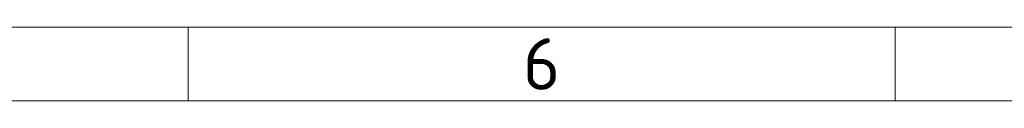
# Model space of a CAD drawing. Header units: millimetres. Extents: x 10 to 1178, y 10 to 830.
# Tile 14 of 44: x 476 to 609, y 820 to 830. Entities that reach past the tile are written whole.
import ezdxf

# ---------------------------------------------------------------- set-up
doc = ezdxf.new("R2010")
doc.units = ezdxf.units.MM
doc.header["$LTSCALE"] = 2
doc.layers.add('Rahmen (ISO)', color=7, linetype='Continuous', lineweight=70)
doc.styles.add('Notiztext (ISO)', font='isocpeur.ttf')

# ---------------------------------------------------------------- blocks, each defined once
blk = doc.blocks.new('Ränder Basler-A2')
at = {"layer": 'Rahmen (ISO)', "color": 7, "lineweight": 18}
blk.add_line((589, 415), (5, 415), dxfattribs=at)
at = {"layer": 'Rahmen (ISO)', "lineweight": 18}
for p, q in [((249.167, 410), (249.167, 415)), ((297, 410), (297, 415)), ((201.333, 410), (249.167, 410)), ((249.167, 410), (297, 410)), ((297, 410), (344.833, 410))]:
    blk.add_line(p, q, dxfattribs=at)
at = {"layer": 'Rahmen (ISO)', "insert": (273.083, 412.5), "char_height": 3.5, "attachment_point": 5, "style": 'Notiztext (ISO)'}
blk.add_mtext('\\fISOCPEUR|b0|i0;6', dxfattribs=at)

msp = doc.modelspace()

# ---------------------------------------------------------------- block references
at = {"xscale": 2, "yscale": 2, "zscale": 2}
msp.add_blockref('Ränder Basler-A2', (0, 0), dxfattribs=at)

doc.saveas('drawing.dxf')
